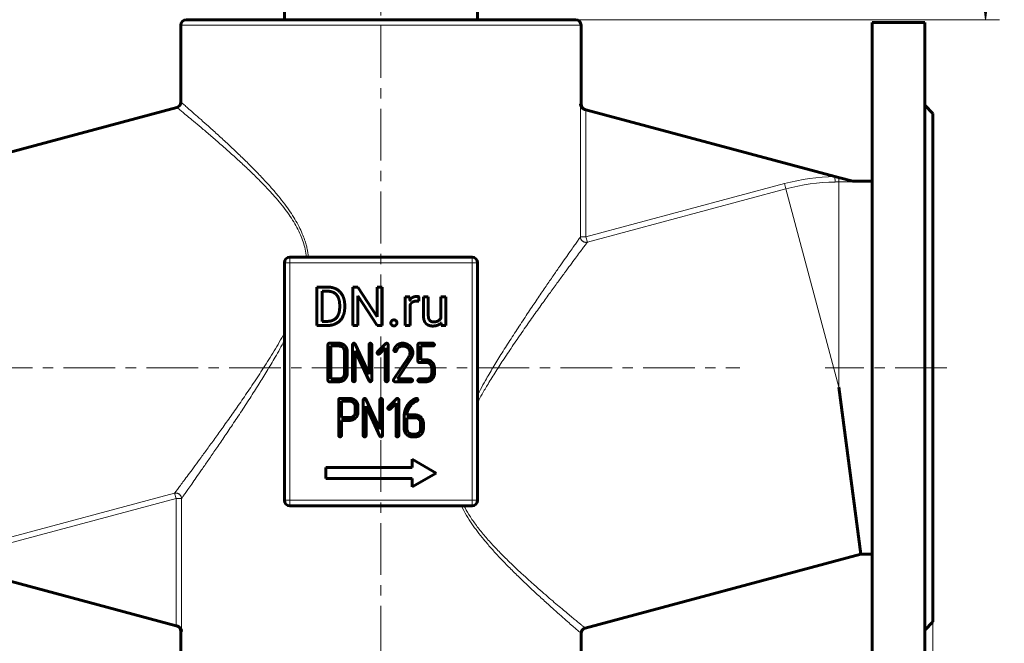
# Model space of a CAD drawing. Header units: millimetres. Extents: x 0 to 594, y 0 to 420.
# Tile 4 of 28: x 93 to 236, y 126 to 216. Entities that reach past the tile are written whole.
import ezdxf

# ---------------------------------------------------------------- set-up
doc = ezdxf.new("R2010")
doc.units = ezdxf.units.MM
for name, pattern in [('K5LT_AXLED', [12, 7.5, -1.5, 1.5, -1.5]), ('K5LT_BASIC', [0]), ('K5LT_THIN', [0])]:
    doc.linetypes.add(name, pattern=pattern)
doc.layers.add('Системный слой', color=7, linetype='Continuous')
doc.layers.add('Системный слой (1)', color=251, linetype='Continuous', true_color=0x6c6c6c)
doc.styles.add('KDIMTEXTSTYLE', font='txt', dxfattribs={"width": 0.96, "oblique": 15, "height": 5})
doc.styles.add('KTEXTSTYLE', font='txt', dxfattribs={"width": 0.96, "height": 5})
doc.dimstyles.new('KDIMSTYLE (0.40)', dxfattribs={"dimtxt": 5, "dimasz": 1, "dimexe": 2, "dimexo": 0, "dimgap": 1, "dimtad": 1, "dimlfac": 2.5, "dimtxsty": 'KDIMTEXTSTYLE', "dimsah": 1, "dimcen": 0, "dimdle": 1, "dimadec": 0, "dimazin": 0, "dimtfac": 0.667, "dimtmove": 0, "dimatfit": 3, "dimfxl": 1, "dimtvp": 1, "dimtolj": 1, "dimtzin": 0, "dimarcsym": 0})

# ---------------------------------------------------------------- blocks, each defined once
blk = doc.blocks.new('U3')
at = {"layer": 'Системный слой (1)', "color": 143, "linetype": 'K5LT_BASIC', "lineweight": 60, "true_color": 0x33acca}
for p, q in [((116.23, 204.3), (116.23, 215.42)), ((116.23, 95.42), (116.23, 127.66))]:
    blk.add_line(p, q, dxfattribs=at)
blk = doc.blocks.new('U4')
at = {"layer": 'Системный слой (1)', "color": 143, "linetype": 'K5LT_BASIC', "lineweight": 60, "true_color": 0x33acca}
for p, q in [((174.23, 203.98), (174.23, 215.42)), ((174.23, 95.42), (174.23, 127.34))]:
    blk.add_line(p, q, dxfattribs=at)
blk = doc.blocks.new('D0')
at = {"layer": 'Системный слой (1)'}
for points in [[(70.23, 38.19), (69.73, 38.85), (70.23, 39.5), (65.23, 38.85)], [(220.23, 38.19), (225.23, 38.85), (220.23, 39.5), (220.73, 38.85)]]:
    blk.add_hatch(color=7, dxfattribs=at).paths.add_polyline_path(points)
at = {"layer": 'Системный слой (1)', "color": 7, "linetype": 'K5LT_THIN', "lineweight": 18, "true_color": 0xffffff}
for p, q in [((65.23, 129.02), (65.23, 36.85)), ((225.23, 129.02), (225.23, 36.85)), ((65.23, 38.85), (70.23, 39.5)), ((70.23, 38.19), (65.23, 38.85)), ((65.23, 38.85), (225.23, 38.85)), ((70.23, 39.5), (69.73, 38.85)), ((69.73, 38.85), (70.23, 38.19)), ((220.73, 38.85), (220.23, 39.5)), ((220.23, 39.5), (225.23, 38.85)), ((225.23, 38.85), (220.23, 38.19)), ((220.23, 38.19), (220.73, 38.85))]:
    blk.add_line(p, q, dxfattribs=at)
blk.add_wipeout([(139.63, 39.85), (139.63, 47.23), (150.39, 47.23), (150.39, 39.85)]).dxf.layer = 'Системный слой (1)'
at = {"layer": 'Системный слой (1)', "color": 7, "insert": (139.63, 46.43), "char_height": 5, "attachment_point": 1, "style": 'KTEXTSTYLE'}
blk.add_mtext('\\fArial|b0|c204|p34;\\H5.0;\\W1.000;\\Q15;\\fGOST Type AU|b0|i0|c204|p34;\\Q15;\\W0.960;400', dxfattribs=at)
blk = doc.blocks.new('KDIMARROW_01')
at = {"layer": 'Системный слой'}
blk.add_hatch(color=0, dxfattribs=at).paths.add_polyline_path([(0, 0), (-5, 0.66), (-4.5, 0), (-5, -0.66)])
at = {"layer": 'Системный слой', "color": 0, "linetype": 'K5LT_THIN', "lineweight": 18}
for p, q in [((-4.5, 0), (-5, 0.66)), ((-5, 0.66), (0, 0)), ((0, 0), (-5, -0.66)), ((-5, -0.66), (-4.5, 0))]:
    blk.add_line(p, q, dxfattribs=at)
at = {"layer": 'Системный слой (1)', "color": 0, "linetype": 'K5LT_THIN', "lineweight": 18}
blk.add_line((319.25, 165.82), (318.85, 165.82), dxfattribs=at)
blk = doc.blocks.new('D1')
at = {"layer": 'Системный слой (1)'}
for points in [[(47.76, 160.82), (47.1, 165.82), (46.44, 160.82), (47.1, 161.32)], [(47.1, 77.82), (47.76, 82.82), (47.1, 82.32), (46.44, 82.82)]]:
    blk.add_hatch(color=7, dxfattribs=at).paths.add_polyline_path(points)
at = {"layer": 'Системный слой (1)', "color": 7, "linetype": 'K5LT_THIN', "lineweight": 18, "true_color": 0xffffff}
for p, q in [((65.23, 165.82), (45.1, 165.82)), ((46.44, 160.82), (47.1, 165.82)), ((47.1, 165.82), (47.76, 160.82)), ((47.1, 77.82), (47.1, 165.82)), ((47.1, 161.32), (46.44, 160.82)), ((47.76, 160.82), (47.1, 161.32)), ((47.1, 77.82), (46.44, 82.82)), ((46.44, 82.82), (47.1, 82.32)), ((47.1, 82.32), (47.76, 82.82)), ((47.76, 82.82), (47.1, 77.82)), ((95.23, 77.82), (45.1, 77.82))]:
    blk.add_line(p, q, dxfattribs=at)
blk.add_wipeout([(46.1, 116.15), (38.72, 116.15), (38.72, 127.04), (46.1, 127.04)]).dxf.layer = 'Системный слой (1)'
at = {"layer": 'Системный слой (1)', "color": 7, "insert": (39.51, 116.15), "char_height": 5, "attachment_point": 1, "rotation": 90, "style": 'KTEXTSTYLE'}
blk.add_mtext('\\fArial|b0|c204|p34;\\H5.0;\\W1.000;\\Q15;\\fGOST Type AU|b0|i0|c204|p34;\\Q15;\\W0.960;220', dxfattribs=at)
blk = doc.blocks.new('D2')
at = {"layer": 'Системный слой (1)'}
for points in [[(47.76, 224.82), (47.1, 229.82), (46.44, 224.82), (47.1, 225.32)], [(47.1, 165.82), (47.76, 170.82), (47.1, 170.32), (46.44, 170.82)]]:
    blk.add_hatch(color=7, dxfattribs=at).paths.add_polyline_path(points)
at = {"layer": 'Системный слой (1)', "color": 7, "linetype": 'K5LT_THIN', "lineweight": 18, "true_color": 0xffffff}
for p, q in [((140.67, 229.82), (45.1, 229.82)), ((46.44, 224.82), (47.1, 229.82)), ((47.1, 229.82), (47.76, 224.82)), ((47.1, 229.82), (47.1, 165.82)), ((47.1, 225.32), (46.44, 224.82)), ((47.76, 224.82), (47.1, 225.32)), ((47.1, 165.82), (46.44, 170.82)), ((46.44, 170.82), (47.1, 170.32)), ((47.1, 170.32), (47.76, 170.82)), ((47.76, 170.82), (47.1, 165.82)), ((65.23, 165.82), (45.1, 165.82))]:
    blk.add_line(p, q, dxfattribs=at)
blk.add_wipeout([(46.1, 192.61), (38.72, 192.61), (38.72, 202.61), (46.1, 202.61)]).dxf.layer = 'Системный слой (1)'
at = {"layer": 'Системный слой (1)', "color": 7, "insert": (39.51, 192.61), "char_height": 5, "attachment_point": 1, "rotation": 90, "style": 'KTEXTSTYLE'}
blk.add_mtext('\\fArial|b0|c204|p34;\\H5.0;\\W1.000;\\Q15;\\fGOST Type AU|b0|i0|c204|p34;\\Q15;\\W0.960;160', dxfattribs=at)
blk = doc.blocks.new('D3')
at = {"layer": 'Системный слой (1)'}
for points in [[(34.56, 254.82), (33.9, 259.82), (33.24, 254.82), (33.9, 255.32)], [(33.9, 165.82), (34.56, 170.82), (33.9, 170.32), (33.24, 170.82)]]:
    blk.add_hatch(color=7, dxfattribs=at).paths.add_polyline_path(points)
at = {"layer": 'Системный слой (1)', "color": 7, "linetype": 'K5LT_THIN', "lineweight": 18, "true_color": 0xffffff}
for p, q in [((144.03, 259.82), (31.9, 259.82)), ((33.24, 254.82), (33.9, 259.82)), ((33.9, 259.82), (34.56, 254.82)), ((33.9, 165.82), (33.9, 259.82)), ((33.9, 255.32), (33.24, 254.82)), ((34.56, 254.82), (33.9, 255.32)), ((33.9, 165.82), (33.24, 170.82)), ((33.24, 170.82), (33.9, 170.32)), ((33.9, 170.32), (34.56, 170.82)), ((34.56, 170.82), (33.9, 165.82)), ((65.23, 165.82), (31.9, 165.82))]:
    blk.add_line(p, q, dxfattribs=at)
blk.add_wipeout([(32.9, 207.48), (25.52, 207.48), (25.52, 217.73), (32.9, 217.73)]).dxf.layer = 'Системный слой (1)'
at = {"layer": 'Системный слой (1)', "color": 7, "insert": (26.31, 207.48), "char_height": 5, "attachment_point": 1, "rotation": 90, "style": 'KTEXTSTYLE'}
blk.add_mtext('\\fArial|b0|c204|p34;\\H5.0;\\W1.000;\\Q15;\\fGOST Type AU|b0|i0|c204|p34;\\Q15;\\W0.960;235', dxfattribs=at)
blk = doc.blocks.new('D5')
at = {"layer": 'Системный слой (1)'}
for points in [[(233.51, 342.02), (232.85, 347.02), (232.19, 342.02), (232.85, 342.52)], [(232.85, 216.22), (233.51, 221.22), (232.85, 220.72), (232.19, 221.22)]]:
    blk.add_hatch(color=7, dxfattribs=at).paths.add_polyline_path(points)
at = {"layer": 'Системный слой (1)', "color": 7, "linetype": 'K5LT_THIN', "lineweight": 18, "true_color": 0xffffff}
for p, q in [((168.67, 347.02), (234.85, 347.02)), ((232.19, 342.02), (232.85, 347.02)), ((232.85, 347.02), (233.51, 342.02)), ((232.85, 347.02), (232.85, 216.22)), ((232.85, 342.52), (232.19, 342.02)), ((233.51, 342.02), (232.85, 342.52)), ((232.85, 216.22), (232.19, 221.22)), ((232.19, 221.22), (232.85, 220.72)), ((232.85, 220.72), (233.51, 221.22)), ((233.51, 221.22), (232.85, 216.22)), ((159.23, 216.22), (234.85, 216.22))]:
    blk.add_line(p, q, dxfattribs=at)
blk.add_wipeout([(231.85, 276.08), (224.47, 276.08), (224.47, 286.72), (231.85, 286.72)]).dxf.layer = 'Системный слой (1)'
at = {"layer": 'Системный слой (1)', "color": 7, "insert": (225.26, 276.08), "char_height": 5, "attachment_point": 1, "rotation": 90, "style": 'KTEXTSTYLE'}
blk.add_mtext('\\fArial|b0|c204|p34;\\H5.0;\\W1.000;\\Q15;\\fGOST Type AU|b0|i0|c204|p34;\\Q15;\\W0.960;327', dxfattribs=at)
blk = doc.blocks.new('D11')
at = {"layer": 'Системный слой (1)'}
for points in [[(355.28, 174.23), (359.97, 176.09), (354.96, 175.5), (355.61, 174.99)], [(283.53, 156.13), (282.89, 156.65), (283.21, 157.41), (278.52, 155.55)]]:
    blk.add_hatch(color=7, dxfattribs=at).paths.add_polyline_path(points)
at = {"layer": 'Системный слой (1)', "color": 7, "linetype": 'K5LT_THIN', "lineweight": 18, "true_color": 0xffffff}
for p, q in [((359.97, 176.09), (377.21, 180.44)), ((377.21, 180.44), (394.81, 180.44)), ((278.52, 155.55), (359.97, 176.09)), ((354.96, 175.5), (359.97, 176.09)), ((359.97, 176.09), (355.28, 174.23)), ((355.61, 174.99), (354.96, 175.5)), ((355.28, 174.23), (355.61, 174.99)), ((278.52, 155.55), (283.21, 157.41)), ((283.21, 157.41), (282.89, 156.65)), ((283.53, 156.13), (278.52, 155.55)), ((282.89, 156.65), (283.53, 156.13))]:
    blk.add_line(p, q, dxfattribs=at)
blk.add_wipeout([(379.21, 181.44), (379.21, 188.82), (392.26, 188.82), (392.26, 181.44)]).dxf.layer = 'Системный слой (1)'
at = {"layer": 'Системный слой (1)', "color": 7, "char_height": 5, "attachment_point": 1, "style": 'KTEXTSTYLE'}
for s, insert in [('\\fArial|b0|c204|p34;\\H5.0;\\W1.000;\\Q15;\\fGOST Type AU|b0|i0|c204|p34;\\Q15;\\W0.960;⌀', (379.21, 188.02)), ('\\fArial|b0|c204|p34;\\H5.0;\\W1.000;\\Q15;\\fGOST Type AU|b0|i0|c204|p34;\\Q15;\\W0.960;210', (382.52, 188.02))]:
    blk.add_mtext(s, dxfattribs=dict(at, insert=insert))

msp = doc.modelspace()

# ---------------------------------------------------------------- linework, layer by layer
at = {"layer": 'Системный слой (1)', "color": 30, "linetype": 'K5LT_AXLED', "lineweight": 18, "true_color": 0xff8000}
for p, q in [((145.233, 75.819), (145.233, 229.1863)), ((63.233, 165.819), (197.233, 165.819)), ((227.233, 165.819), (209.6016, 165.819))]:
    msp.add_line(p, q, dxfattribs=at)
at = {"layer": 'Системный слой (1)', "color": 143, "linetype": 'K5LT_BASIC', "lineweight": 60, "true_color": 0x33acca}
for p, q in [((131.233, 216.219), (131.233, 217.419)), ((159.233, 216.219), (159.233, 217.419)), ((117.033, 216.219), (173.433, 216.219)), ((224.033, 215.819), (216.433, 215.819)), ((216.433, 215.819), (216.433, 115.819)), ((224.033, 215.819), (224.033, 115.819)), ((75.6784, 192.819), (115.6401, 203.5267)), ((174.9362, 203.1793), (174.7822, 203.2206)), ((211.0238, 193.5097), (174.9362, 203.1793)), ((224.033, 203.819), (225.233, 202.619)), ((225.233, 202.619), (225.233, 129.019)), ((211.0238, 193.5097), (211.5612, 193.3657)), ((211.5612, 193.3657), (213.6016, 192.819)), ((213.6016, 192.819), (216.433, 192.819)), ((213.6016, 192.819), (213.6016, 192.7505)), ((158.433, 181.819), (132.033, 181.819)), ((131.233, 181.019), (131.233, 146.619)), ((159.233, 146.619), (159.233, 181.019)), ((137.5273, 177.4981), (135.952, 177.4981)), ((135.952, 177.4981), (135.952, 171.931)), ((141.8758, 177.4981), (141.1379, 177.4981)), ((141.1379, 177.4981), (141.1379, 171.931)), ((144.6899, 173.1928), (141.8758, 177.4981)), ((145.4202, 177.4981), (144.6899, 177.4981)), ((144.6899, 177.4981), (144.6899, 173.1928)), ((145.4202, 171.931), (145.4202, 177.4981)), ((137.5273, 176.894), (136.69, 176.894)), ((136.69, 176.894), (136.69, 172.5313)), ((141.8758, 176.2248), (144.6785, 171.931)), ((141.8758, 171.931), (141.8758, 176.2248)), ((149.4237, 176.0681), (148.7355, 176.0681)), ((148.7355, 176.0681), (148.7355, 171.931)), ((149.4376, 175.595), (149.4237, 176.0681)), ((150.7314, 175.4334), (150.7352, 176.091)), ((151.3872, 176.0681), (151.3872, 173.3992)), ((152.0945, 176.0681), (151.3872, 176.0681)), ((152.0945, 173.3916), (152.0945, 176.0681)), ((153.9336, 176.0681), (153.9336, 173.0578)), ((154.6448, 176.0681), (153.9336, 176.0681)), ((154.6448, 171.931), (154.6448, 176.0681)), ((139.2517, 174.5463), (139.2517, 174.8866)), ((139.982, 174.5463), (139.982, 174.8789)), ((149.4428, 171.931), (149.4428, 174.8699)), ((135.952, 171.931), (137.4585, 171.931)), ((136.69, 172.5313), (137.4585, 172.5313)), ((141.1379, 171.931), (141.8758, 171.931)), ((144.6785, 171.931), (145.4202, 171.931)), ((148.7355, 171.931), (149.4428, 171.931)), ((153.9533, 172.3403), (153.9681, 171.931)), ((153.9681, 171.931), (154.6448, 171.931)), ((137.555, 169.1628), (137.555, 163.9897)), ((139.147, 169.3618), (137.754, 169.3618)), ((139.1469, 168.9632), (137.9536, 168.9632)), ((137.9536, 168.9632), (137.9536, 164.1893)), ((141.111, 169.1632), (141.111, 163.9897)), ((143.5024, 164.8931), (141.489, 169.2468)), ((143.5024, 169.1632), (143.5024, 164.8931)), ((143.901, 163.9897), (143.901, 169.1632)), ((145.9214, 169.302), (144.7312, 168.1081)), ((145.0097, 167.8295), (145.8612, 168.685)), ((145.8612, 168.685), (145.8612, 163.9893)), ((146.2598, 163.9893), (146.2598, 169.1627)), ((147.1181, 168.4183), (147.1062, 168.3467)), ((150.5937, 169.1628), (150.5937, 166.7708)), ((152.7817, 169.3618), (150.7926, 169.3618)), ((150.9923, 168.9632), (152.7818, 168.9632)), ((150.9923, 166.9704), (150.9923, 168.9632)), ((139.9464, 164.985), (139.9464, 168.1676)), ((140.345, 164.9845), (140.345, 168.168)), ((141.5096, 168.2593), (143.5227, 163.9061)), ((141.5096, 163.9897), (141.5096, 168.2593)), ((149.2545, 167.4072), (147.0703, 164.101)), ((147.6115, 164.1893), (149.5892, 167.1848)), ((149.338, 167.5623), (149.2545, 167.4072)), ((149.3977, 167.7016), (149.338, 167.5623)), ((151.7916, 166.9704), (150.9923, 166.9704)), ((150.7925, 166.5718), (151.7907, 166.5718)), ((152.5821, 165.7803), (152.5821, 164.9848)), ((152.9807, 164.9846), (152.9807, 165.7805)), ((137.9536, 164.1893), (139.1469, 164.1893)), ((149.617, 164.1893), (147.6115, 164.1893)), ((151.7907, 164.1893), (150.7925, 164.1893)), ((137.754, 163.7907), (139.147, 163.7907)), ((143.5227, 163.9061), (143.6023, 163.8146)), ((143.6023, 163.8146), (143.7017, 163.7907)), ((147.2375, 163.7907), (149.617, 163.7907)), ((150.7926, 163.7907), (151.7912, 163.7907)), ((211.6016, 163.019), (214.7876, 138.819)), ((140.7073, 161.3652), (139.3103, 161.3652)), ((145.0582, 156.901), (143.0448, 161.2547)), ((147.4772, 161.3099), (146.2869, 160.116)), ((150.396, 161.3727), (150.3124, 161.3567)), ((139.1108, 161.1663), (139.1108, 156.0016)), ((140.7027, 160.9667), (139.5093, 160.9667)), ((139.5093, 160.9667), (139.5093, 158.5886)), ((141.5022, 159.376), (141.5022, 160.1753)), ((141.8808, 160.4262), (141.8209, 160.6371)), ((141.9008, 160.2989), (141.8808, 160.4262)), ((141.9008, 159.3758), (141.9008, 160.2989)), ((142.6668, 161.1711), (142.6668, 155.9976)), ((143.0653, 160.2671), (145.0784, 155.914)), ((143.0653, 155.9976), (143.0653, 160.2671)), ((145.0582, 161.1711), (145.0582, 156.901)), ((145.4568, 155.9976), (145.4568, 161.1711)), ((146.5655, 159.8374), (147.417, 160.6929)), ((147.417, 160.6929), (147.417, 155.9972)), ((147.8156, 155.9972), (147.8156, 161.1706)), ((150.1233, 160.8275), (150.2912, 160.9151)), ((150.2912, 160.9151), (150.3791, 160.9548)), ((150.3791, 160.9548), (150.4551, 160.9827)), ((139.5093, 158.5886), (140.7027, 158.5886)), ((148.5934, 158.7627), (148.5934, 156.9922)), ((150.1815, 158.9812), (148.992, 158.9812)), ((150.1851, 158.5827), (148.992, 158.5827)), ((148.992, 158.5827), (148.992, 156.9924)), ((139.5093, 156.0016), (139.5093, 158.19)), ((139.5093, 158.19), (140.7031, 158.19)), ((150.9804, 156.9924), (150.9804, 157.7875)), ((151.379, 156.9921), (151.379, 157.7878)), ((145.0784, 155.914), (145.158, 155.8225)), ((145.158, 155.8225), (145.2575, 155.7986)), ((149.7872, 155.7986), (150.1852, 155.7986)), ((149.7874, 156.1972), (150.1851, 156.1972)), ((149.7689, 151.363), (137.233, 151.363)), ((137.233, 151.363), (137.233, 149.763)), ((149.7689, 152.563), (149.7689, 151.363)), ((153.233, 150.563), (149.7689, 152.563)), ((149.7689, 148.563), (153.233, 150.563)), ((137.233, 149.763), (149.7689, 149.763)), ((149.7689, 149.763), (149.7689, 148.563)), ((132.033, 145.819), (158.433, 145.819)), ((174.826, 128.1113), (214.7876, 138.819)), ((214.7876, 138.819), (216.433, 138.819)), ((79.4422, 138.1282), (115.5298, 128.4586)), ((115.5298, 128.4586), (115.6839, 128.4173)), ((224.033, 127.819), (225.233, 129.019))]:
    msp.add_line(p, q, dxfattribs=at)
at = {"layer": 'Системный слой (1)', "color": 7, "linetype": 'K5LT_THIN', "lineweight": 18, "true_color": 0xffffff}
for p, q in [((116.233, 215.419), (174.233, 215.419)), ((174.1388, 184.7665), (174.1388, 204.0076)), ((174.1388, 204.0076), (174.233, 203.9816)), ((174.9362, 184.7665), (174.9362, 203.1793)), ((211.0389, 192.7128), (211.0238, 193.5097)), ((211.6016, 192.7195), (211.6016, 163.019)), ((174.9362, 184.7665), (203.7087, 192.4761)), ((175.1425, 183.9966), (203.9149, 191.7062)), ((203.9149, 191.7062), (203.7087, 192.4761)), ((203.9149, 191.7062), (211.6016, 163.019)), ((174.1388, 184.7665), (174.9362, 184.7665)), ((175.1425, 183.9966), (174.9362, 184.7665)), ((132.033, 181.819), (132.033, 181.019)), ((158.433, 181.019), (158.433, 181.819)), ((132.033, 181.019), (131.233, 181.019)), ((158.433, 181.019), (132.033, 181.019)), ((132.033, 181.019), (132.033, 146.619)), ((158.433, 146.619), (158.433, 181.019)), ((159.233, 181.019), (158.433, 181.019)), ((86.5511, 139.9318), (115.3235, 147.6413)), ((115.3235, 147.6413), (115.5298, 146.8714)), ((86.7574, 139.1619), (115.5298, 146.8714)), ((115.5298, 128.4586), (115.5298, 146.8714)), ((116.3272, 146.8714), (115.5298, 146.8714)), ((116.3272, 127.6304), (116.3272, 146.8714)), ((131.233, 146.619), (132.033, 146.619)), ((132.033, 146.619), (132.033, 145.819)), ((132.033, 146.619), (158.433, 146.619)), ((158.433, 145.819), (158.433, 146.619)), ((158.433, 146.619), (159.233, 146.619)), ((116.233, 127.6563), (116.3272, 127.6304))]:
    msp.add_line(p, q, dxfattribs=at)
at = {"layer": 'Системный слой (1)', "color": 143, "linetype": 'K5LT_BASIC', "lineweight": 60, "true_color": 0x33acca}
for centre, start, end in [((117.033, 215.419), 90, 180), ((173.433, 215.419), 0, 90), ((115.433, 204.2994), 285, 0), ((175.033, 203.9816), 180, 255), ((132.033, 181.019), 90, 180), ((158.433, 181.019), 0, 90), ((132.033, 146.619), 180, 270), ((158.433, 146.619), 270, 0), ((115.433, 127.6563), 0, 75), ((175.033, 127.3385), 105, 180)]:
    msp.add_arc(centre, 0.8, start, end, dxfattribs=at)
at = {"layer": 'Системный слой (1)', "color": 7, "linetype": 'K5LT_THIN', "lineweight": 18, "true_color": 0xffffff}
for radius in [30.4962, 29.6992]:
    msp.add_arc((211.6016, 163.019), radius, 91.085728, 105, dxfattribs=at)
msp.add_ellipse((211.6016, 193.5165), major_axis=(0.0036, -0.8), ratio=0.05229715, start_param=4.90180457, end_param=6.19718422, dxfattribs=at)
for points, knots in [([(116.233, 204.2994), (116.2331, 204.2994), (116.3204, 204.2238), (116.682, 203.9106), (117.2256, 203.4382), (117.9468, 202.8085), (118.8754, 201.9922), (119.9991, 200.9951), (121.2978, 199.8277), (122.7188, 198.5277), (124.1818, 197.1581), (125.6059, 195.7854), (126.9467, 194.446), (128.1822, 193.1573), (129.3209, 191.9058), (130.3462, 190.7046), (131.2622, 189.5449), (132.0622, 188.4333), (132.7644, 187.3403), (133.3554, 186.2802), (133.8238, 185.278), (134.1568, 184.4044), (134.3853, 183.6576), (134.5406, 183.0189), (134.6398, 182.4875), (134.6959, 182.0925), (134.7188, 181.8919), (134.7265, 181.819)], [0, 0, 0, 0, 1.79366365, 3.44190516, 4.93821628, 6.52914493, 8.1614834, 9.85520009, 11.59797282, 13.33919622, 15.01605984, 16.56500054, 17.96023889, 19.25112522, 20.41994846, 21.51641028, 22.49804979, 23.40441662, 24.24105237, 25.05041794, 25.76184688, 26.36979758, 26.83832212, 27.24623611, 27.61812725, 27.86116101, 28, 28, 28, 28]), ([(115.6401, 203.5267), (115.6401, 203.5266), (115.7288, 203.4541), (116.0957, 203.1534), (116.6472, 202.6998), (117.3793, 202.0948), (118.3224, 201.3102), (119.4652, 200.3504), (120.788, 199.2247), (122.2371, 197.9695), (123.7286, 196.647), (125.1782, 195.3229), (126.5399, 194.0336), (127.8009, 192.7865), (128.9606, 191.577), (130.0056, 190.414), (130.9233, 189.3099), (131.7249, 188.252), (132.4333, 187.2075), (133.0528, 186.1549), (133.5693, 185.0984), (133.9725, 184.0519), (134.2758, 182.9655), (134.3999, 182.2156), (134.4419, 181.819)], [0, 0, 0, 0, 1.59906107, 3.06830919, 4.40221342, 5.82031375, 7.27636775, 8.7882999, 10.34675454, 11.90555759, 13.40649862, 14.78982112, 16.0326963, 17.18094104, 18.24316426, 19.2120607, 20.08763035, 20.86978419, 21.6101041, 22.34484435, 23.0347421, 23.67979737, 24.30785109, 25, 25, 25, 25]), ([(211.6016, 192.7195), (211.7898, 192.7203), (212.1105, 192.7224), (212.5386, 192.727), (212.8654, 192.7319), (213.1259, 192.7369), (213.3281, 192.7418), (213.4623, 192.7456), (213.5476, 192.7485), (213.5841, 192.7498), (213.6016, 192.7505)], [0, 0, 0, 0, 3.11359491, 5.30467356, 7.07337589, 8.50573416, 9.59949215, 10.40235817, 10.71169576, 11, 11, 11, 11]), ([(174.1388, 184.7665), (174.0797, 184.6828), (173.9131, 184.4468), (173.5367, 183.9128), (173.0623, 183.2386), (172.4878, 182.4201), (171.7921, 181.4256), (170.9823, 180.2634), (170.0559, 178.9266), (169.0138, 177.4125), (167.8578, 175.7179), (166.6006, 173.8533), (165.2754, 171.8573), (163.9388, 169.8025), (162.6623, 167.7877), (161.4746, 165.8505), (160.4836, 164.167), (159.7456, 162.8554), (159.3715, 162.1658), (159.233, 161.9063)], [0, 0, 0, 0, 1.17364764, 2.26133181, 3.26309073, 4.34054017, 5.45275752, 6.61984518, 7.8448092, 9.13441498, 10.49350613, 11.92346062, 13.39785521, 14.86293858, 16.25714669, 17.51361194, 18.71185477, 19.51811085, 20, 20, 20, 20]), ([(175.1425, 183.9966), (175.0948, 183.9843), (175.0236, 183.9729), (174.9262, 183.9705), (174.8484, 183.9756), (174.7599, 183.9907), (174.665, 184.0189), (174.5658, 184.0628), (174.4775, 184.1175), (174.3964, 184.1834), (174.3259, 184.2565), (174.2624, 184.3429), (174.2138, 184.4317), (174.1811, 184.5137), (174.1611, 184.5832), (174.1444, 184.6653), (174.1392, 184.7256), (174.1388, 184.7665)], [0, 0, 0, 0, 1.83405789, 2.67190398, 3.61650747, 4.72358436, 5.9972559, 7.27478473, 8.73406394, 9.82940686, 11.13819213, 12.48409818, 13.79291468, 14.88469532, 15.75524251, 16.47546336, 18, 18, 18, 18]), ([(175.1425, 183.9966), (175.0809, 183.9142), (174.9067, 183.6812), (174.5125, 183.153), (174.0154, 182.4856), (173.4131, 181.6751), (172.6837, 180.6903), (171.8344, 179.5389), (170.8624, 178.2142), (169.7683, 176.7126), (168.5538, 175.0308), (167.2323, 173.1793), (165.8411, 171.199), (164.4424, 169.1663), (163.1158, 167.1859), (161.888, 165.291), (160.8274, 163.5854), (159.948, 162.1005), (159.4502, 161.2165), (159.233, 160.8198)], [0, 0, 0, 0, 1.15179972, 2.2200418, 3.20401745, 4.26228704, 5.35541318, 6.50251354, 7.7079573, 8.97736803, 10.31702269, 11.72844446, 13.18288777, 14.62401682, 15.98851748, 17.20391086, 18.36718169, 19.27403269, 20, 20, 20, 20]), ([(131.233, 170.8181), (130.7532, 169.9418), (129.7634, 168.2408), (128.2392, 165.8097), (126.7312, 163.5182), (125.2652, 161.3631), (123.8559, 159.3401), (122.5265, 157.4649), (121.2976, 155.754), (120.1761, 154.2081), (119.1626, 152.8218), (118.2595, 151.5938), (117.4752, 150.5325), (116.8171, 149.6453), (116.2608, 148.8973), (115.8229, 148.3099), (115.5048, 147.8838), (115.3712, 147.7051), (115.3235, 147.6413)], [0, 0, 0, 0, 1.52347581, 3.01845023, 4.46616445, 5.87249846, 7.24452677, 8.57538969, 9.83591218, 11.03044725, 12.1846134, 13.28737624, 14.3384221, 15.33588326, 16.26210866, 17.2573946, 18.15269821, 19, 19, 19, 19]), ([(131.233, 169.7316), (130.8024, 168.9251), (129.9678, 167.4356), (128.7221, 165.3411), (127.4983, 163.3632), (126.217, 161.3542), (124.883, 159.314), (123.5588, 157.3273), (122.3152, 155.4888), (121.1749, 153.8213), (120.1524, 152.3386), (119.2489, 151.037), (118.465, 149.9132), (117.7987, 148.9619), (117.256, 148.1892), (116.8293, 147.5832), (116.5139, 147.1359), (116.3767, 146.9415), (116.3272, 146.8714)], [0, 0, 0, 0, 1.42310498, 2.67544644, 3.87581313, 5.18224382, 6.60188454, 7.99633139, 9.35343871, 10.64183148, 11.86370482, 13.02186178, 14.12546585, 15.17737945, 16.1898083, 17.13327383, 18.06671719, 19, 19, 19, 19]), ([(115.3235, 147.6413), (115.3712, 147.6536), (115.4425, 147.6651), (115.5399, 147.6675), (115.6177, 147.6624), (115.7062, 147.6473), (115.801, 147.6191), (115.9003, 147.5751), (115.9885, 147.5205), (116.0697, 147.4545), (116.1401, 147.3815), (116.2037, 147.2951), (116.2523, 147.2062), (116.285, 147.1243), (116.305, 147.0548), (116.3216, 146.9726), (116.3269, 146.9124), (116.3272, 146.8714)], [0, 0, 0, 0, 1.83405789, 2.67190398, 3.61650747, 4.72358436, 5.9972559, 7.27478473, 8.73406394, 9.82940686, 11.13819213, 12.48409818, 13.79291468, 14.88469532, 15.75524251, 16.47546336, 18, 18, 18, 18]), ([(156.899, 145.819), (157.1244, 145.3426), (157.6057, 144.4474), (158.3943, 143.2162), (159.233, 142.0544), (160.1454, 140.9025), (161.1738, 139.6999), (162.3199, 138.4417), (163.5929, 137.1165), (164.98, 135.7348), (166.44, 134.3322), (167.904, 132.9657), (169.2915, 131.699), (170.5405, 130.5774), (171.6143, 129.625), (172.5041, 128.8428), (173.2025, 128.2328), (173.734, 127.7708), (174.0612, 127.4872), (174.2081, 127.3601), (174.233, 127.3386), (174.233, 127.3385)], [0, 0, 0, 0, 0.88083325, 1.71026093, 2.49155685, 3.35694195, 4.28759039, 5.31724756, 6.46371036, 7.73588878, 9.12545482, 10.59105667, 12.07883459, 13.53772996, 14.95230103, 16.31077602, 17.63312247, 18.88480393, 20.22717062, 21.24951796, 22, 22, 22, 22]), ([(157.2552, 145.819), (157.4715, 145.394), (157.9927, 144.4771), (158.9315, 143.1089), (160.0448, 141.7035), (161.2513, 140.3325), (162.5037, 139.0145), (163.7728, 137.7534), (165.0335, 136.5536), (166.2653, 135.4198), (167.451, 134.3563), (168.5764, 133.3673), (169.6296, 132.4565), (170.601, 131.6273), (171.4827, 130.8824), (172.2686, 130.224), (172.9539, 129.6536), (173.5352, 129.1724), (174.0104, 128.7806), (174.3784, 128.4781), (174.6392, 128.2642), (174.7924, 128.1388), (174.8261, 128.1112), (174.826, 128.1113)], [0, 0, 0, 0, 0.89435968, 1.98798725, 3.1580414, 4.35934398, 5.58190023, 6.81709061, 8.05650686, 9.29419989, 10.52448005, 11.7432645, 12.94731904, 14.13447387, 15.3032837, 16.45306199, 17.58371842, 18.69575235, 19.79002936, 20.86799665, 21.93134743, 22.98202467, 24, 24, 24, 24])]:
    msp.add_open_spline(points, degree=3, knots=knots, dxfattribs=at)
at = {"layer": 'Системный слой (1)', "color": 143, "linetype": 'K5LT_BASIC', "lineweight": 60, "true_color": 0x33acca}
for points, degree, knots in [([(174.7822, 203.2206), (174.7295, 203.2347), (174.6407, 203.2685), (174.5501, 203.3212), (174.4782, 203.3721), (174.4245, 203.4175), (174.3682, 203.4749), (174.3209, 203.5314), (174.2722, 203.6009), (174.2261, 203.6829), (174.1757, 203.8018), (174.1487, 203.9119), (174.1402, 203.9898), (174.1388, 204.0076)], 3, [0, 0, 0, 0, 1.75681906, 3.13955697, 3.62550711, 4.90253109, 5.72318708, 6.67733212, 7.77041664, 9.11069249, 10.53906756, 13.20995502, 14, 14, 14, 14]), ([(149.8424, 176.0012), (149.5996, 175.8578), (149.4402, 175.5993), (149.4376, 175.595)], 2, [0, 0, 0, 1.96719521, 2, 2, 2]), ([(115.6839, 128.4173), (115.7366, 128.4032), (115.8253, 128.3694), (115.9159, 128.3168), (115.9878, 128.2659), (116.0415, 128.2205), (116.0978, 128.1631), (116.1452, 128.1066), (116.1939, 128.0371), (116.2399, 127.955), (116.2904, 127.8361), (116.3174, 127.7261), (116.3258, 127.6482), (116.3272, 127.6304)], 3, [0, 0, 0, 0, 1.75681906, 3.13955697, 3.62550711, 4.90253109, 5.72318708, 6.67733212, 7.77041664, 9.11069249, 10.53906756, 13.20995502, 14, 14, 14, 14])]:
    msp.add_open_spline(points, degree=degree, knots=knots, dxfattribs=at)
at = {"layer": 'Системный слой (1)', "color": 7, "linetype": 'K5LT_THIN', "lineweight": 18, "true_color": 0xffffff}
msp.add_open_spline([(211.0389, 192.7128), (211.2268, 192.7164), (211.4144, 192.7186), (211.6016, 192.7195)], degree=3, dxfattribs=at)
at = {"layer": 'Системный слой (1)', "color": 143, "linetype": 'K5LT_BASIC', "lineweight": 60, "true_color": 0x33acca}
for points in [[(139.982, 174.8789), (139.982, 175.4831), (139.6303, 176.4504), (138.9765, 177.1349), (138.0741, 177.4981), (137.5273, 177.4981)], [(139.2517, 174.8866), (139.2517, 175.3645), (139.0223, 176.1101), (138.5788, 176.6263), (137.9403, 176.894), (137.5273, 176.894)], [(150.4217, 176.1445), (150.0852, 176.1445), (149.8424, 176.0012)], [(150.5975, 176.1273), (150.4981, 176.1445), (150.4217, 176.1445)], [(150.7352, 176.091), (150.6969, 176.1101), (150.5975, 176.1273)], [(137.4585, 171.931), (138.0397, 171.931), (138.9688, 172.2943), (139.6303, 172.9748), (139.982, 173.9422), (139.982, 174.5463)], [(137.4585, 172.5313), (138.055, 172.5313), (138.8503, 173.0322), (139.2517, 173.9384), (139.2517, 174.5463)], [(149.4428, 174.8699), (149.516, 175.0443), (149.6378, 175.1734)], [(149.6378, 175.1734), (149.7678, 175.311), (149.9552, 175.3875)], [(149.9552, 175.3875), (150.1425, 175.464), (150.3873, 175.464)], [(150.3873, 175.464), (150.4867, 175.464), (150.6434, 175.4525), (150.7314, 175.4334)], [(147.1123, 172.734), (146.8982, 172.734), (146.7854, 172.6097)], [(147.4392, 172.6097), (147.3264, 172.734), (147.1123, 172.734)], [(151.3872, 173.3992), (151.3872, 172.9863), (151.5822, 172.3975), (151.7619, 172.214)], [(152.1576, 172.9309), (152.0945, 173.1125), (152.0945, 173.3916)], [(152.3297, 172.6441), (152.2207, 172.7492), (152.1576, 172.9309)], [(153.9336, 173.0578), (153.8156, 172.7905), (153.5704, 172.6288)], [(146.7854, 172.6097), (146.6726, 172.4854), (146.6726, 172.3057)], [(146.6726, 172.3057), (146.6726, 172.1298), (146.7854, 172.0075)], [(146.7854, 172.0075), (146.8982, 171.8851), (147.1123, 171.8851)], [(147.1123, 171.8851), (147.3264, 171.8851), (147.4392, 172.0075)], [(147.552, 172.3057), (147.552, 172.4854), (147.4392, 172.6097)], [(147.4392, 172.0075), (147.552, 172.1298), (147.552, 172.3057)], [(151.7619, 172.214), (151.9416, 172.0304), (152.192, 171.9425)], [(152.192, 171.9425), (152.4425, 171.8545), (152.7445, 171.8545)], [(152.5744, 172.4969), (152.4386, 172.539), (152.3297, 172.6441)], [(152.8554, 172.4548), (152.7101, 172.4548), (152.5744, 172.4969)], [(152.7445, 171.8545), (153.1881, 171.8545), (153.4978, 171.9979)], [(153.5704, 172.6288), (153.3066, 172.4548), (152.8554, 172.4548)], [(153.4978, 171.9979), (153.772, 172.1249), (153.9533, 172.3403)], [(137.754, 169.3618), (137.555, 169.3618), (137.555, 169.1628)], [(139.7118, 168.7285), (139.4771, 168.9632), (139.1469, 168.9632)], [(139.9908, 169.0136), (139.6366, 169.3618), (139.147, 169.3618)], [(139.9464, 168.1676), (139.9464, 168.4938), (139.7118, 168.7285)], [(140.345, 168.168), (140.345, 168.6654), (139.9908, 169.0136)], [(141.1707, 169.2945), (141.111, 169.2269), (141.111, 169.1632)], [(141.31, 169.3622), (141.2304, 169.3622), (141.1707, 169.2945)], [(141.4075, 169.3383), (141.3577, 169.3622), (141.31, 169.3622)], [(141.489, 169.2468), (141.4572, 169.3144), (141.4075, 169.3383)], [(143.5622, 169.2945), (143.5024, 169.2269), (143.5024, 169.1632)], [(143.7017, 169.3622), (143.622, 169.3622), (143.5622, 169.2945)], [(143.8372, 169.3104), (143.7735, 169.3622), (143.7017, 169.3622)], [(143.901, 169.1632), (143.901, 169.2587), (143.8372, 169.3104)], [(146.0568, 169.3577), (145.9772, 169.3577), (145.9214, 169.302)], [(146.1981, 169.304), (146.1364, 169.3577), (146.0568, 169.3577)], [(146.2598, 169.1627), (146.2598, 169.2503), (146.1981, 169.304)], [(147.6394, 169.146), (147.2852, 168.9034), (147.1181, 168.4183)], [(147.4921, 168.283), (147.6392, 168.6527), (147.876, 168.8057)], [(148.3676, 169.3648), (147.9537, 169.3648), (147.6394, 169.146)], [(147.876, 168.8057), (148.1127, 168.9588), (148.3872, 168.9588)], [(149.3863, 168.9749), (148.9366, 169.3648), (148.3676, 169.3648)], [(148.3872, 168.9588), (148.5861, 168.9588), (148.781, 168.8812)], [(148.781, 168.8812), (148.976, 168.8036), (149.1192, 168.6763)], [(149.1192, 168.6763), (149.4454, 168.3978), (149.4454, 167.996)], [(149.8558, 167.9963), (149.8558, 168.5652), (149.3863, 168.9749)], [(150.7926, 169.3618), (150.5937, 169.3618), (150.5937, 169.1628)], [(152.917, 169.298), (152.8534, 169.3618), (152.7817, 169.3618)], [(152.7818, 168.9632), (152.8773, 168.9632), (152.929, 169.027)], [(152.9807, 169.1625), (152.9807, 169.2343), (152.917, 169.298)], [(152.929, 169.027), (152.9807, 169.0908), (152.9807, 169.1625)], [(144.7312, 168.1081), (144.6715, 168.0046), (144.6715, 167.9728)], [(144.6715, 167.9728), (144.6715, 167.8892), (144.7312, 167.8295)], [(144.7312, 167.8295), (144.7908, 167.7698), (144.8744, 167.7698)], [(144.8744, 167.7698), (144.95, 167.7698), (145.0097, 167.8295)], [(147.1062, 168.3467), (147.1062, 168.2592), (147.1678, 168.2055)], [(147.1678, 168.2055), (147.2295, 168.1518), (147.313, 168.1518)], [(147.313, 168.1518), (147.3807, 168.1637), (147.4244, 168.1876)], [(147.4244, 168.1876), (147.4682, 168.2194), (147.4921, 168.283)], [(149.4454, 167.996), (149.4454, 167.8448), (149.3977, 167.7016)], [(149.5892, 167.1848), (149.7365, 167.4274), (149.7961, 167.6144)], [(149.7961, 167.6144), (149.8558, 167.8014), (149.8558, 167.9963)], [(152.6307, 166.6202), (152.2807, 166.9704), (151.7916, 166.9704)], [(150.5937, 166.7708), (150.5937, 166.5718), (150.7925, 166.5718)], [(151.7907, 166.5718), (152.1208, 166.5718), (152.3514, 166.3411)], [(152.3514, 166.3411), (152.5821, 166.1104), (152.5821, 165.7803)], [(152.9807, 165.7805), (152.9807, 166.27), (152.6307, 166.6202)], [(139.1469, 164.1893), (139.4691, 164.1893), (139.7078, 164.4161)], [(139.147, 163.7907), (139.6445, 163.7907), (139.9948, 164.1429)], [(139.7078, 164.4161), (139.9464, 164.6428), (139.9464, 164.985)], [(139.9948, 164.1429), (140.345, 164.4951), (140.345, 164.9845)], [(147.0703, 164.101), (147.0425, 164.0613), (147.0425, 164.0056)], [(149.7522, 164.1255), (149.6886, 164.1893), (149.617, 164.1893)], [(149.8159, 163.99), (149.8159, 164.0618), (149.7522, 164.1255)], [(150.6434, 164.1116), (150.5937, 164.0339), (150.5937, 163.99)], [(150.7925, 164.1893), (150.6931, 164.1893), (150.6434, 164.1116)], [(152.3514, 164.42), (152.1208, 164.1893), (151.7907, 164.1893)], [(151.7912, 163.7907), (152.2805, 163.7907), (152.6306, 164.1429)], [(152.5821, 164.9848), (152.5821, 164.6507), (152.3514, 164.42)], [(152.6306, 164.1429), (152.9807, 164.4951), (152.9807, 164.9846)], [(137.555, 163.9897), (137.555, 163.7907), (137.754, 163.7907)], [(141.111, 163.9897), (141.111, 163.8863), (141.1708, 163.8385)], [(141.1708, 163.8385), (141.2745, 163.7907), (141.3103, 163.7907)], [(141.3103, 163.7907), (141.398, 163.7907), (141.4538, 163.8385)], [(141.4538, 163.8385), (141.5096, 163.8942), (141.5096, 163.9897)], [(143.7017, 163.7907), (143.7774, 163.7907), (143.8412, 163.8425)], [(143.8412, 163.8425), (143.901, 163.938), (143.901, 163.9897)], [(145.8612, 163.9893), (145.8612, 163.8859), (145.921, 163.8381)], [(145.921, 163.8381), (146.0247, 163.7904), (146.0605, 163.7904)], [(146.0605, 163.7904), (146.1482, 163.7904), (146.204, 163.8381)], [(146.204, 163.8381), (146.2598, 163.8938), (146.2598, 163.9893)], [(147.0425, 164.0056), (147.0425, 163.922), (147.0982, 163.8544)], [(147.0982, 163.8544), (147.1658, 163.7907), (147.2375, 163.7907)], [(149.617, 163.7907), (149.7124, 163.7907), (149.7642, 163.8545)], [(149.7642, 163.8545), (149.8159, 163.9183), (149.8159, 163.99)], [(150.5937, 163.99), (150.5937, 163.9103), (150.6454, 163.8465)], [(150.6454, 163.8465), (150.7011, 163.7907), (150.7926, 163.7907)], [(139.3103, 161.3652), (139.1108, 161.3652), (139.1108, 161.1663)], [(141.5575, 161.0191), (141.1983, 161.3652), (140.7073, 161.3652)], [(142.7265, 161.3024), (142.6668, 161.2347), (142.6668, 161.1711)], [(142.8657, 161.3701), (142.7861, 161.3701), (142.7265, 161.3024)], [(142.9632, 161.3462), (142.9135, 161.3701), (142.8657, 161.3701)], [(143.0448, 161.2547), (143.013, 161.3223), (142.9632, 161.3462)], [(145.118, 161.3024), (145.0582, 161.2348), (145.0582, 161.1711)], [(145.2575, 161.3701), (145.1778, 161.3701), (145.118, 161.3024)], [(145.393, 161.3183), (145.3292, 161.3701), (145.2575, 161.3701)], [(145.4568, 161.1711), (145.4568, 161.2666), (145.393, 161.3183)], [(147.6126, 161.3656), (147.5329, 161.3656), (147.4772, 161.3099)], [(147.7539, 161.3119), (147.6922, 161.3656), (147.6126, 161.3656)], [(147.8156, 161.1706), (147.8156, 161.2582), (147.7539, 161.3119)], [(150.3124, 161.3567), (149.4848, 161.0305), (149.0192, 160.2825)], [(150.5293, 161.309), (150.4755, 161.3727), (150.396, 161.3727)], [(150.583, 161.1658), (150.583, 161.2453), (150.5293, 161.309)], [(141.2675, 160.7321), (141.0328, 160.9667), (140.7027, 160.9667)], [(141.5022, 160.1753), (141.5022, 160.4974), (141.2675, 160.7321)], [(141.8209, 160.6371), (141.7331, 160.852), (141.5575, 161.0191)], [(146.2869, 160.116), (146.2272, 160.0125), (146.2272, 159.9807)], [(146.2272, 159.9807), (146.2272, 159.8971), (146.2869, 159.8374)], [(146.2869, 159.8374), (146.3466, 159.7777), (146.4302, 159.7777)], [(146.4302, 159.7777), (146.5058, 159.7777), (146.5655, 159.8374)], [(149.0192, 160.2825), (148.5934, 159.5902), (148.5934, 158.7627)], [(149.0999, 159.5363), (149.2079, 159.8328), (149.3518, 160.0715)], [(149.3518, 160.0715), (149.5836, 160.4217), (149.8275, 160.6166)], [(149.8275, 160.6166), (149.9674, 160.736), (150.1233, 160.8275)], [(150.4551, 160.9827), (150.531, 161.0265), (150.557, 161.0683)], [(150.557, 161.0683), (150.583, 161.11), (150.583, 161.1658)], [(140.7027, 158.5886), (141.0249, 158.5886), (141.2635, 158.8153)], [(140.7031, 158.19), (141.2044, 158.19), (141.5526, 158.5382)], [(141.2635, 158.8153), (141.5022, 159.0419), (141.5022, 159.376)], [(141.5526, 158.5382), (141.9008, 158.8863), (141.9008, 159.3758)], [(148.992, 158.9812), (148.992, 159.2399), (149.0999, 159.5363)], [(151.0317, 158.6351), (150.6844, 158.9812), (150.1815, 158.9812)], [(150.7517, 158.3501), (150.5231, 158.5827), (150.1851, 158.5827)], [(151.379, 157.7878), (151.379, 158.289), (151.0317, 158.6351)], [(148.5934, 156.9922), (148.5934, 156.4909), (148.9615, 156.1448)], [(148.992, 156.9924), (148.992, 156.6703), (149.2326, 156.4337)], [(150.7498, 156.4278), (150.9804, 156.6584), (150.9804, 156.9924)], [(150.9804, 157.7875), (150.9804, 158.1175), (150.7517, 158.3501)], [(151.0308, 156.1467), (151.379, 156.4948), (151.379, 156.9921)], [(139.1108, 156.0016), (139.1108, 155.8982), (139.1706, 155.8504)], [(139.1706, 155.8504), (139.2742, 155.8027), (139.3101, 155.8027)], [(139.3101, 155.8027), (139.3978, 155.8027), (139.4536, 155.8504)], [(139.4536, 155.8504), (139.5093, 155.9062), (139.5093, 156.0016)], [(142.6668, 155.9976), (142.6668, 155.8941), (142.7266, 155.8464)], [(142.7266, 155.8464), (142.8302, 155.7986), (142.8661, 155.7986)], [(142.8661, 155.7986), (142.9538, 155.7986), (143.0096, 155.8464)], [(143.0096, 155.8464), (143.0653, 155.9021), (143.0653, 155.9976)], [(145.2575, 155.7986), (145.3332, 155.7986), (145.397, 155.8504)], [(145.397, 155.8504), (145.4568, 155.9459), (145.4568, 155.9976)], [(147.417, 155.9972), (147.417, 155.8938), (147.4768, 155.846)], [(147.4768, 155.846), (147.5804, 155.7983), (147.6163, 155.7983)], [(147.6163, 155.7983), (147.704, 155.7983), (147.7598, 155.846)], [(147.7598, 155.846), (147.8156, 155.9017), (147.8156, 155.9972)], [(148.9615, 156.1448), (149.3296, 155.7986), (149.7872, 155.7986)], [(149.2326, 156.4337), (149.4732, 156.1972), (149.7874, 156.1972)], [(150.1851, 156.1972), (150.5191, 156.1972), (150.7498, 156.4278)], [(150.1852, 155.7986), (150.6826, 155.7986), (151.0308, 156.1467)]]:
    msp.add_open_spline(points, degree=2, dxfattribs=at)

# ---------------------------------------------------------------- block references
at = {"layer": 'Системный слой (1)'}
for name in ['U3', 'U4']:
    msp.add_blockref(name, (0, 0), dxfattribs=at)

# ---------------------------------------------------------------- next in the draw order: dimensions: what is measured, and where the dimension line sits
at = {"layer": 'Системный слой (1)', "color": 7}
dim = msp.add_linear_dim(base=(232.8489, 347.019), p1=(159.233, 216.219), p2=(168.6667, 347.019), angle=90, dimstyle='KDIMSTYLE (0.40)', override={"dimexo": 0, "dimpost": '\\fGOST Type AU|b0|c204|p34;\\H5.0;\\W0.960;\\Q15;<>', "dimblk1": 'KDIMARROW_01', "dimblk2": 'KDIMARROW_01', "dimse1": 0, "dimse2": 0, "dimclrt": 7, "dimtol": 1, "dimtp": 0, "dimtm": 0, "dimtdec": 5, "dimtolj": 1}, dxfattribs=at)
dim.commit()
dim.dimension.update_dxf_attribs({"geometry": 'D5', "text_midpoint": (232.8489, 281.619), "dimtype": 160})
dim = msp.add_diameter_dim_2p(p1=(217.4346, 140.1432), p2=(421.0594, 191.4947), dimstyle='KDIMSTYLE (0.40)', override={"dimtih": 1, "dimtoh": 1, "dimpost": '\\fGOST Type AU|b0|c204|p34;\\H5.0;\\W0.960;\\Q15;<>', "dimblk1": 'KDIMARROW_01', "dimblk2": 'KDIMARROW_01', "dimclrt": 7, "dimtol": 1, "dimtp": 0, "dimtm": 0, "dimtdec": 5, "dimtmove": 1, "dimatfit": 2, "dimtolj": 1}, dxfattribs=at)
dim.commit()
dim.dimension.update_dxf_attribs({"geometry": 'D11', "text_midpoint": (379.214, 180.4375), "dimtype": 163})
dim = msp.add_linear_dim(base=(65.233, 38.8466), p1=(225.233, 129.019), p2=(65.233, 129.019), dimstyle='KDIMSTYLE (0.40)', override={"dimexo": 0, "dimpost": '\\fGOST Type AU|b0|c204|p34;\\H5.0;\\W0.960;\\Q15;<>', "dimblk1": 'KDIMARROW_01', "dimblk2": 'KDIMARROW_01', "dimse1": 0, "dimse2": 0, "dimclrt": 7, "dimtol": 1, "dimtp": 0, "dimtm": 0, "dimtdec": 5, "dimtolj": 1}, dxfattribs=at)
dim.commit()
dim.dimension.update_dxf_attribs({"geometry": 'D0', "text_midpoint": (145.233, 38.8466), "dimtype": 160})

# ---------------------------------------------------------------- next in the draw order: dimensions: what is measured, and where the dimension line sits
dim = msp.add_linear_dim(base=(47.0995, 77.819), p1=(65.233, 165.819), p2=(95.233, 77.819), angle=90, dimstyle='KDIMSTYLE (0.40)', override={"dimexo": 0, "dimpost": '\\fGOST Type AU|b0|c204|p34;\\H5.0;\\W0.960;\\Q15;<>', "dimblk1": 'KDIMARROW_01', "dimblk2": 'KDIMARROW_01', "dimse1": 0, "dimse2": 0, "dimclrt": 7, "dimtol": 1, "dimtp": 0, "dimtm": 0, "dimtdec": 5, "dimtolj": 1}, dxfattribs=at)
dim.commit()
dim.dimension.update_dxf_attribs({"geometry": 'D1', "text_midpoint": (47.0995, 121.819), "dimtype": 160})

# ---------------------------------------------------------------- next in the draw order: dimensions: what is measured, and where the dimension line sits
dim = msp.add_linear_dim(base=(47.0995, 229.819), p1=(65.233, 165.819), p2=(140.673, 229.819), angle=90, dimstyle='KDIMSTYLE (0.40)', override={"dimexo": 0, "dimpost": '\\fGOST Type AU|b0|c204|p34;\\H5.0;\\W0.960;\\Q15;<>', "dimblk1": 'KDIMARROW_01', "dimblk2": 'KDIMARROW_01', "dimse1": 0, "dimse2": 0, "dimclrt": 7, "dimtol": 1, "dimtp": 0, "dimtm": 0, "dimtdec": 5, "dimtolj": 1}, dxfattribs=at)
dim.commit()
dim.dimension.update_dxf_attribs({"geometry": 'D2', "text_midpoint": (47.0995, 197.819), "dimtype": 160})

# ---------------------------------------------------------------- next in the draw order: dimensions: what is measured, and where the dimension line sits
dim = msp.add_linear_dim(base=(33.8995, 165.819), p1=(144.033, 259.819), p2=(65.233, 165.819), angle=90, dimstyle='KDIMSTYLE (0.40)', override={"dimexo": 0, "dimpost": '\\fGOST Type AU|b0|c204|p34;\\H5.0;\\W0.960;\\Q15;<>', "dimblk1": 'KDIMARROW_01', "dimblk2": 'KDIMARROW_01', "dimse1": 0, "dimse2": 0, "dimclrt": 7, "dimtol": 1, "dimtp": 0, "dimtm": 0, "dimtdec": 5, "dimtolj": 1}, dxfattribs=at)
dim.commit()
dim.dimension.update_dxf_attribs({"geometry": 'D3', "text_midpoint": (33.8995, 212.819), "dimtype": 160})

doc.saveas('drawing.dxf')
